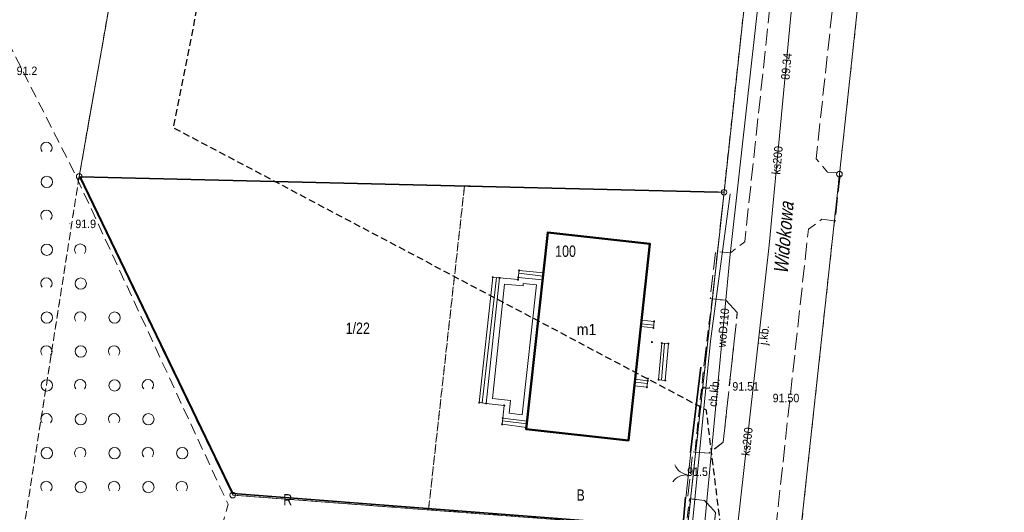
# Model space of a CAD drawing. Header units: metres. Extents: x 6540907 to 6541833, y 5893434 to 5894895.
# Tile 34 of 256: x 6541170 to 6541257, y 5893508 to 5893552. Entities that reach past the tile are written whole.
import ezdxf
from ezdxf.enums import TextEntityAlignment as Align

# ---------------------------------------------------------------- set-up
doc = ezdxf.new("R2010")
doc.units = ezdxf.units.M
doc.header["$MEASUREMENT"] = 0
for name, pattern in [('1.0_0.5', [1.5, 1, -0.5]), ('1.5_0.5', [2, 1.5, -0.5]), ('2', [0.9, 0.6, -0.3]), ('219-500', [0, 0]), ('egug-500', [1, 0.5, -0.5]), ('otob_500', [0, 0])]:
    doc.linetypes.add(name, pattern=pattern)
doc.layers.get('0').update_dxf_attribs({"color": 2, "linetype": 'CONTINUOUS', "lineweight": 5})
for name, color, linetype, lineweight in [('202-punkt graniczny', 251, 'CONTINUOUS', 9), ('210-oznaczenie konturu użytku gruntowego', 251, 'CONTINUOUS', 9), ('211-numer działki ewidencyjnej', 156, 'CONTINUOUS', 9), ('218-kontur użytku gruntowego', 251, 'CONTINUOUS', 9), ('219-działka ewidencyjna', 152, 'CONTINUOUS', 18), ('312-budynek ewidencyjny', 251, 'CONTINUOUS', 9), ('312-oznaczenie budynku ewidencyjnego', 251, 'CONTINUOUS', 9), ('312-oznaczenie budynku ewidencyjnego-Atr117', 251, 'CONTINUOUS', 9), ('352-schody', 251, 'CONTINUOUS', 9), ('354-Taras weranda', 251, 'CONTINUOUS', 9), ('994-Nazwa ulicy', 251, 'CONTINUOUS', 9), ('brama', 251, 'CONTINUOUS', 9), ('chodnik', 251, 'CONTINUOUS', 9), ('chodnik-Atr17', 251, 'CONTINUOUS', 9), ('jezdnia', 251, 'CONTINUOUS', 9), ('jezdnia-Atr17', 251, 'CONTINUOUS', 9), ('ogrodzenie trwałe', 251, 'CONTINUOUS', 9), ('pikieta naturalna', 251, 'CONTINUOUS', 9), ('pikieta naturalna-Atr2', 251, 'CONTINUOUS', 9), ('pikieta sztuczna', 251, 'CONTINUOUS', 9), ('pikieta sztuczna-Atr2', 251, 'CONTINUOUS', 9), ('przewód kanalizacyjny', 251, 'CONTINUOUS', 9), ('przewód kanalizacyjny-Atr1', 251, 'CONTINUOUS', 9), ('przewód telekomunikacyjny podziemny', 251, 'CONTINUOUS', 9), ('przewód telekomunikacyjny podziemny-Atr1', 251, 'CONTINUOUS', 9), ('przewód wodociągowy', 251, 'CONTINUOUS', 9), ('przewód wodociągowy-Atr1', 251, 'CONTINUOUS', 9), ('Punkt budynku', 251, 'CONTINUOUS', 9), ('rzędna', 251, 'CONTINUOUS', 9), ('rzędna-Atr2', 251, 'CONTINUOUS', 9), ('zadrzewienie  zakrzewienie', 252, 'CONTINUOUS', 15), ('Zakres', 252, 'CONTINUOUS', 15)]:
    doc.layers.add(name, color=color, linetype=linetype, lineweight=lineweight)
doc.styles.get("Standard").update_dxf_attribs({"font": 'Arial', "width": 0.75})
doc.linetypes.add('902-500', pattern='A,3.75,0,[1,ksztalty.shx,S=0.5,R=0,X=0,Y=0],3.75', length=7.5)

# ---------------------------------------------------------------- blocks, each defined once
blk = doc.blocks.new('PUNKTBUD')
at = {"color": 0}
blk.add_circle((0, 0), 0.045, dxfattribs=at)
blk = doc.blocks.new('202')
at = {"color": 0, "linetype": 'Continuous', "lineweight": 0}
blk.add_circle((0, 0), 0.25, dxfattribs=at)
blk = doc.blocks.new('PW01')
at = {"linetype": 'Continuous', "lineweight": 13}
h = blk.add_hatch(color=0, dxfattribs=at)
edge = h.paths.add_edge_path()
edge.add_arc((0, 0), 0.045, 0, 360)
blk = doc.blocks.new('OK02')
at = {"color": 0, "linetype": 'Continuous', "lineweight": 0}
for centre, start, end in [((-1.5, 0), 0, 60), ((1.5, 0), 120, 180)]:
    blk.add_arc(centre, 1.5, start, end, dxfattribs=at)
blk = doc.blocks.new('OTZK1')
at = {"color": 0, "linetype": 'Continuous'}
blk.add_circle((0, 0), 0.5, dxfattribs=at)
blk = doc.blocks.new('OTZK2')
at = {"color": 0, "linetype": 'Continuous'}
blk.add_arc((0, 0), 0.5, 318.85, 221.162, dxfattribs=at)

msp = doc.modelspace()

# ---------------------------------------------------------------- linework, layer by layer
at = {"layer": '218-kontur użytku gruntowego', "linetype": 'egug-500', "lineweight": 18, "flags": 128}
for points in [[(6541174.97, 5893538.163), (6541181.23, 5893573.573)], [(6541181.23, 5893573.573), (6541174.97, 5893538.163)], [(6541234.6, 5893559.723), (6541232.1, 5893536.753)], [(6541232.1, 5893536.753), (6541234.6, 5893559.723)], [(6541242.33, 5893538.353), (6541244.68, 5893559.933)], [(6541238.8, 5893505.843), (6541242.33, 5893538.353)], [(6541169.73, 5893504.853), (6541174.97, 5893538.163)], [(6541174.97, 5893538.163), (6541169.73, 5893504.853)], [(6541188.57, 5893509.963), (6541174.97, 5893538.163)], [(6541174.97, 5893538.163), (6541188.57, 5893509.963)], [(6541209.11, 5893537.323), (6541205.92, 5893508.653)], [(6541205.92, 5893508.653), (6541209.11, 5893537.323)], [(6541232.1, 5893536.753), (6541209.11, 5893537.323)], [(6541209.11, 5893537.323), (6541232.1, 5893536.753)], [(6541232.1, 5893536.753), (6541228.85, 5893506.923)], [(6541228.85, 5893506.923), (6541232.1, 5893536.753)], [(6541205.92, 5893508.653), (6541188.57, 5893509.963)], [(6541188.57, 5893509.963), (6541205.92, 5893508.653)], [(6541228.85, 5893506.923), (6541205.92, 5893508.653)], [(6541205.92, 5893508.653), (6541228.85, 5893506.923)]]:
    msp.add_lwpolyline(points, dxfattribs=at)
at = {"layer": '219-działka ewidencyjna', "linetype": '219-500', "lineweight": 18, "flags": 128}
for points in [[(6541181.23, 5893573.573), (6541174.97, 5893538.163)], [(6541234.6, 5893559.723), (6541232.1, 5893536.753)], [(6541244.68, 5893559.933), (6541242.33, 5893538.353)], [(6541242.33, 5893538.353), (6541238.8, 5893505.843)], [(6541232.1, 5893536.753), (6541174.97, 5893538.163)], [(6541188.57, 5893509.963), (6541174.97, 5893538.163)], [(6541232.1, 5893536.753), (6541228.85, 5893506.923)], [(6541228.85, 5893506.923), (6541188.57, 5893509.963)]]:
    msp.add_lwpolyline(points, dxfattribs=at)
at = {"layer": '312-budynek ewidencyjny', "linetype": 'Continuous', "lineweight": 50, "flags": 128}
for points in [[(6541214.58, 5893515.793), (6541216.49, 5893533.193)], [(6541216.49, 5893533.193), (6541225.54, 5893532.183)], [(6541225.54, 5893532.183), (6541223.63, 5893514.793)], [(6541223.63, 5893514.793), (6541214.58, 5893515.793)]]:
    msp.add_lwpolyline(points, dxfattribs=at)
at = {"layer": '352-schody', "linetype": 'Continuous', "lineweight": 18, "flags": 128}
for points in [[(6541213.95, 5893529.833), (6541213.87, 5893529.223), (6541216.03, 5893529.013), (6541216.1, 5893529.613)], [(6541213.95, 5893529.833), (6541213.87, 5893529.223), (6541216.03, 5893529.013), (6541216.1, 5893529.613)], [(6541210.42, 5893518.143), (6541211.03, 5893518.073), (6541212.21, 5893529.173), (6541211.61, 5893529.233)], [(6541210.42, 5893518.143), (6541211.03, 5893518.073), (6541212.21, 5893529.173), (6541211.61, 5893529.233)], [(6541224.8, 5893525.443), (6541225.91, 5893525.333), (6541225.85, 5893524.753), (6541224.74, 5893524.863)], [(6541224.8, 5893525.443), (6541225.91, 5893525.333), (6541225.85, 5893524.753), (6541224.74, 5893524.863)], [(6541226.58, 5893523.413), (6541227.18, 5893523.363), (6541226.9, 5893520.103), (6541226.3, 5893520.163)], [(6541226.58, 5893523.413), (6541227.18, 5893523.363), (6541226.9, 5893520.103), (6541226.3, 5893520.163)], [(6541224.22, 5893520.203), (6541225.34, 5893520.073), (6541225.27, 5893519.503), (6541224.16, 5893519.633)], [(6541224.22, 5893520.203), (6541225.34, 5893520.073), (6541225.27, 5893519.503), (6541224.16, 5893519.633)], [(6541212.5, 5893516.773), (6541214.66, 5893516.493), (6541214.6, 5893515.943), (6541212.44, 5893516.223)], [(6541212.5, 5893516.773), (6541214.66, 5893516.493), (6541214.6, 5893515.943), (6541212.44, 5893516.223)]]:
    msp.add_lwpolyline(points, close=True, dxfattribs=at)
for points in [[(6541213.917, 5893529.584), (6541216.067, 5893529.334)], [(6541210.667, 5893518.115), (6541211.939, 5893529.2)], [(6541225.875, 5893524.997), (6541224.766, 5893525.112)], [(6541226.557, 5893520.137), (6541226.828, 5893523.392)], [(6541224.194, 5893519.954), (6541225.311, 5893519.837)], [(6541212.473, 5893516.528), (6541214.634, 5893516.253)]]:
    msp.add_lwpolyline(points, dxfattribs=at)
at = {"layer": '354-Taras weranda', "color": 0, "lineweight": 18}
for p, q in [((6541211.03, 5893518.073), (6541212.21, 5893529.173)), ((6541212.21, 5893529.173), (6541213.85, 5893529.023)), ((6541213.85, 5893529.023), (6541213.87, 5893529.223)), ((6541213.87, 5893529.223), (6541216.03, 5893529.013)), ((6541214.298, 5893528.48), (6541214.318, 5893528.677)), ((6541214.318, 5893528.677), (6541215.478, 5893528.565)), ((6541216.03, 5893529.013), (6541214.66, 5893516.493)), ((6541211.58, 5893518.515), (6541212.655, 5893528.63)), ((6541212.655, 5893528.63), (6541214.298, 5893528.48)), ((6541215.478, 5893528.565), (6541214.219, 5893517.054)), ((6541213.184, 5893518.334), (6541211.58, 5893518.515)), ((6541213.053, 5893517.205), (6541213.184, 5893518.334)), ((6541212.63, 5893517.893), (6541211.03, 5893518.073)), ((6541212.5, 5893516.773), (6541212.63, 5893517.893)), ((6541214.66, 5893516.493), (6541212.5, 5893516.773)), ((6541214.219, 5893517.054), (6541213.053, 5893517.205))]:
    msp.add_line(p, q, dxfattribs=at)
at = {"layer": 'brama', "linetype": 'otob_500', "lineweight": 18, "flags": 128}
msp.add_lwpolyline([(6541228.71, 5893509.703), (6541229.17, 5893513.773)], dxfattribs=at)
at = {"layer": 'chodnik', "linetype": '1.0_0.5', "lineweight": 18, "flags": 128}
for points in [[(6541230.42, 5893522.353), (6541229.52, 5893513.773), (6541230.79, 5893513.673), (6541232.03, 5893514.633), (6541233.28, 5893526.123), (6541232.26, 5893527.193), (6541231.06, 5893527.323)], [(6541228.38, 5893503.823), (6541217.15, 5893495.253), (6541210.23, 5893494.623), (6541210.46, 5893492.613), (6541211.95, 5893490.133), (6541217.09, 5893490.583), (6541219.21, 5893490.693), (6541223.89, 5893491.373), (6541227.62, 5893493.353), (6541229.31, 5893496.013), (6541230.42, 5893499.893), (6541230.85, 5893503.613), (6541231.36, 5893508.413), (6541230.37, 5893509.493), (6541229.04, 5893509.633)]]:
    msp.add_lwpolyline(points, close=True, dxfattribs=at)
at = {"layer": 'jezdnia', "linetype": '1.5_0.5', "lineweight": 18, "flags": 128}
for points in [[(6541252.14, 5893566.273), (6541251.57, 5893566.973), (6541251.75, 5893568.533), (6541252.51, 5893569.103), (6541253.83, 5893581.033), (6541255.09, 5893581.943), (6541256.13, 5893581.833), (6541256.54, 5893585.363), (6541254.3, 5893585.573), (6541254.32, 5893585.823), (6541244.44, 5893593.693), (6541243.77, 5893594.063), (6541242.99, 5893594.113), (6541242.3, 5893593.893), (6541241.53, 5893594.753), (6541241.06, 5893595.603), (6541240.95, 5893595.773), (6541237.44, 5893593.743), (6541237.54, 5893593.593), (6541237.95, 5893592.843), (6541237.72, 5893591.453), (6541230.87, 5893587.723), (6541229.94, 5893579.563), (6541228.71, 5893578.643), (6541227.85, 5893578.713), (6541227.7, 5893578.733), (6541227.31, 5893575.173), (6541227.47, 5893575.153), (6541228.29, 5893575.063), (6541229.3, 5893573.833), (6541228.96, 5893570.613), (6541236.96, 5893560.523), (6541233.94, 5893532.383), (6541232.68, 5893531.403), (6541231.56, 5893531.513), (6541231.36, 5893531.543), (6541230.88, 5893527.353), (6541231.06, 5893527.323), (6541232.26, 5893527.193), (6541233.28, 5893526.123), (6541232.03, 5893514.633), (6541230.79, 5893513.673), (6541229.52, 5893513.773), (6541229.34, 5893513.803), (6541228.88, 5893509.693), (6541229.04, 5893509.633), (6541230.37, 5893509.493), (6541231.36, 5893508.413), (6541230.85, 5893503.613), (6541230.42, 5893499.893), (6541229.31, 5893496.013), (6541227.62, 5893493.353), (6541223.89, 5893491.373), (6541219.21, 5893490.693), (6541218.57, 5893484.053), (6541228.82, 5893483.893), (6541234.58, 5893483.333), (6541240.93, 5893482.263), (6541247.64, 5893480.413), (6541255.1, 5893477.923), (6541263.31, 5893474.133), (6541266.58, 5893472.283), (6541276.41, 5893465.803), (6541278.26, 5893463.813), (6541279.37, 5893460.603), (6541279.4, 5893456.983), (6541278.1, 5893453.653), (6541276.23, 5893451.413), (6541280.38, 5893447.843), (6541283.02, 5893450.963), (6541285.89, 5893453.153), (6541289.7, 5893454.343), (6541293.72, 5893453.823), (6541295.78, 5893452.923), (6541298.18, 5893451.483), (6541306.06, 5893446.083), (6541322.147, 5893435.053)], [(6541332.686, 5893435.053), (6541301.62, 5893456.323), (6541298.45, 5893459.433), (6541296.85, 5893462.743), (6541297.05, 5893467.243), (6541298.87, 5893470.883), (6541302.53, 5893475.863), (6541306.03, 5893480.643), (6541307.53, 5893480.823), (6541308.19, 5893480.353), (6541310.66, 5893483.713), (6541310, 5893484.163), (6541309.75, 5893485.623), (6541316.92, 5893495.373), (6541330.45, 5893513.713), (6541332.05, 5893513.913), (6541332.88, 5893513.333), (6541335.33, 5893516.663), (6541334.53, 5893517.253), (6541334.26, 5893518.883), (6541344.86, 5893533.293), (6541346.5, 5893533.523), (6541347.33, 5893532.923), (6541349.78, 5893536.223), (6541348.93, 5893536.813), (6541348.67, 5893538.423), (6541354.2, 5893545.923), (6541355.83, 5893546.133), (6541356.67, 5893545.533), (6541356.98, 5893545.433), (6541359.17, 5893548.393), (6541358.97, 5893548.693), (6541358.16, 5893549.283), (6541357.88, 5893550.873), (6541362.19, 5893556.703), (6541374.17, 5893560.133), (6541381.17, 5893569.573), (6541376.33, 5893580.303), (6541362.71, 5893579.033), (6541350.01, 5893561.783), (6541350.05, 5893549.493), (6541339.45, 5893535.113), (6541337.85, 5893534.913), (6541337.01, 5893535.493), (6541334.68, 5893532.343), (6541335.45, 5893531.763), (6541335.8, 5893530.193), (6541317.36, 5893505.183), (6541311.98, 5893497.813), (6541298.08, 5893479.023), (6541297.12, 5893477.693), (6541294.37, 5893474.013), (6541291.53, 5893471.123), (6541287.56, 5893469.513), (6541282.76, 5893469.903), (6541279.28, 5893471.843), (6541270.64, 5893477.523), (6541262.12, 5893482.063), (6541251.98, 5893485.983), (6541243.34, 5893488.523), (6541239.78, 5893490.413), (6541236.87, 5893493.863), (6541235.88, 5893499.143), (6541236.6, 5893506.193), (6541239.58, 5893533.503), (6541240.78, 5893534.363), (6541241.64, 5893534.253), (6541241.94, 5893534.183), (6541242.4, 5893538.443), (6541242.18, 5893538.453), (6541241.26, 5893538.533), (6541240.26, 5893539.713), (6541241.69, 5893552.873), (6541242.94, 5893553.853), (6541243.85, 5893553.783), (6541244.37, 5893558.033), (6541244.49, 5893558.023), (6541244.37, 5893558.033), (6541243.39, 5893558.163), (6541242.37, 5893559.373), (6541242.59, 5893561.663), (6541246.72, 5893564.763), (6541248.29, 5893564.523), (6541248.96, 5893563.693), (6541252.14, 5893566.273)]]:
    msp.add_lwpolyline(points, dxfattribs=at)
at = {"layer": 'ogrodzenie trwałe', "linetype": '902-500', "lineweight": 35, "flags": 128}
for points in [[(6541175.07, 5893538.133), (6541188.59, 5893510.093), (6541228.45, 5893507.033), (6541228.7, 5893509.763)], [(6541175.07, 5893538.133), (6541231.59, 5893536.763)], [(6541230.04, 5893521.293), (6541229.14, 5893513.723)]]:
    msp.add_lwpolyline(points, dxfattribs=at)
at = {"layer": 'przewód kanalizacyjny', "linetype": 'Continuous', "lineweight": 18, "flags": 128}
msp.add_lwpolyline([(6541231.53, 5893491.603), (6541231.6, 5893492.193), (6541236.11, 5893532.083), (6541237.47, 5893546.433), (6541238.92, 5893561.813), (6541240.9, 5893582.693)], dxfattribs=at)
at = {"layer": 'przewód telekomunikacyjny podziemny', "linetype": 'Continuous', "lineweight": 18, "flags": 128}
msp.add_lwpolyline([(6541232.66, 5893536.603), (6541230.89, 5893523.583), (6541229.21, 5893506.623), (6541228.51, 5893503.303)], dxfattribs=at)
at = {"layer": 'przewód wodociągowy', "linetype": 'Continuous', "lineweight": 18, "flags": 128}
msp.add_lwpolyline([(6541230.1, 5893504.473), (6541232.63, 5893530.983), (6541235.9, 5893560.343), (6541236.44, 5893562.843), (6541228.92, 5893572.203), (6541229.99, 5893584.773), (6541230.06, 5893585.273), (6541230.26, 5893585.863), (6541230.29, 5893586.203), (6541230.39, 5893586.953), (6541230.42, 5893587.233)], dxfattribs=at)
at = {"layer": 'zadrzewienie  zakrzewienie', "linetype": '1.0_0.5', "lineweight": 18, "flags": 128}
msp.add_lwpolyline([(6541104.02, 5893552.673), (6541104.39, 5893551.623), (6541124.11, 5893536.253), (6541143.83, 5893520.893), (6541150.13, 5893515.973), (6541159.93, 5893495.653), (6541136.02, 5893463.583), (6541142.3, 5893463.803), (6541149.96, 5893469.813), (6541156.44, 5893475.073), (6541161.61, 5893478.213), (6541163.77, 5893489.103), (6541175.16, 5893486.673), (6541184.75, 5893496.513), (6541188.16, 5893509.143), (6541174.58, 5893538.423), (6541157.29, 5893572.463), (6541109.14, 5893573.173), (6541113.54, 5893567.173)], close=True, dxfattribs=at)
at = {"layer": 'Zakres', "linetype": '2', "lineweight": 25, "flags": 128}
msp.add_lwpolyline([(6540930.81, 5893582.593), (6540952.62, 5893547.953), (6541020.61, 5893593.493), (6541060.25, 5893600.483), (6541133.37, 5893522.233), (6541132.66, 5893437.243), (6541235.67, 5893475.793), (6541230.54, 5893517.483), (6541183.33, 5893542.453), (6541196.93, 5893611.193), (6541212.33, 5893616.963), (6541232.27, 5893624.283), (6541273.87, 5893613.183), (6541300.52, 5893614.983), (6541358.25, 5893602.793), (6541525.85, 5893511.003), (6541649.47, 5893497.043), (6541682.61, 5893534.081)], dxfattribs=at)

# ---------------------------------------------------------------- block references
at = {"layer": '202-punkt graniczny', "linetype": 'Continuous', "lineweight": 18}
for p in [(6541174.97, 5893538.163), (6541242.33, 5893538.353), (6541232.1, 5893536.753), (6541188.57, 5893509.963)]:
    msp.add_blockref('202', p, dxfattribs=at)
at = {"layer": 'brama', "linetype": 'Continuous', "lineweight": 18, "rotation": 83.55199999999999}
msp.add_blockref('OK02', (6541228.94, 5893511.738), dxfattribs=at)
at = {"layer": 'pikieta naturalna', "linetype": 'Continuous', "lineweight": 13}
for p in [(6541174.14, 5893533.973), (6541228.84, 5893511.653)]:
    msp.add_blockref('PW01', p, dxfattribs=at)
at = {"layer": 'pikieta sztuczna', "linetype": 'Continuous', "lineweight": 13}
for p in [(6541232.6, 5893519.743), (6541238, 5893519.153)]:
    msp.add_blockref('PW01', p, dxfattribs=at)
at = {"layer": 'Punkt budynku', "linetype": 'Continuous', "lineweight": 18}
for p in [(6541216.49, 5893533.193), (6541225.54, 5893532.183), (6541213.95, 5893529.833), (6541216.1, 5893529.613), (6541211.61, 5893529.233), (6541212.21, 5893529.173), (6541213.85, 5893529.023), (6541213.87, 5893529.223), (6541216.03, 5893529.013), (6541224.8, 5893525.443), (6541225.91, 5893525.333), (6541224.74, 5893524.863), (6541225.85, 5893524.753), (6541225.72, 5893523.493), (6541226.58, 5893523.413), (6541227.18, 5893523.363), (6541224.22, 5893520.203), (6541225.34, 5893520.073), (6541225.36, 5893520.263), (6541226.3, 5893520.163), (6541226.9, 5893520.103), (6541224.16, 5893519.633), (6541225.27, 5893519.503), (6541210.42, 5893518.143), (6541211.03, 5893518.073), (6541212.63, 5893517.893), (6541212.5, 5893516.773), (6541214.66, 5893516.493), (6541212.44, 5893516.223), (6541214.58, 5893515.793), (6541214.6, 5893515.943), (6541223.63, 5893514.793)]:
    msp.add_blockref('PUNKTBUD', p, dxfattribs=at)
at = {"layer": 'rzędna', "linetype": 'Continuous', "lineweight": 18}
msp.add_blockref('PW01', (6541237.47, 5893546.433), dxfattribs=at)
at = {"layer": 'zadrzewienie  zakrzewienie', "linetype": 'Continuous', "lineweight": 18}
for name, p in [('OTZK2', (6541172.064, 5893540.68)), ('OTZK1', (6541172.106, 5893537.669)), ('OTZK2', (6541172.064, 5893534.68)), ('OTZK1', (6541172.106, 5893531.669)), ('OTZK2', (6541175.064, 5893531.68)), ('OTZK2', (6541172.064, 5893528.68)), ('OTZK1', (6541175.106, 5893528.669)), ('OTZK1', (6541172.106, 5893525.669)), ('OTZK2', (6541175.064, 5893525.68)), ('OTZK1', (6541178.106, 5893525.669)), ('OTZK2', (6541172.064, 5893522.68)), ('OTZK1', (6541175.106, 5893522.669)), ('OTZK2', (6541178.064, 5893522.68)), ('OTZK1', (6541172.106, 5893519.669)), ('OTZK2', (6541175.064, 5893519.68)), ('OTZK1', (6541178.106, 5893519.669)), ('OTZK2', (6541181.064, 5893519.68)), ('OTZK2', (6541172.064, 5893516.68)), ('OTZK1', (6541175.106, 5893516.669)), ('OTZK2', (6541178.064, 5893516.68)), ('OTZK1', (6541181.106, 5893516.669)), ('OTZK1', (6541172.106, 5893513.669)), ('OTZK2', (6541175.064, 5893513.68)), ('OTZK1', (6541178.106, 5893513.669)), ('OTZK2', (6541181.064, 5893513.68)), ('OTZK1', (6541184.106, 5893513.669)), ('OTZK2', (6541172.064, 5893510.68)), ('OTZK2', (6541178.064, 5893510.68)), ('OTZK2', (6541184.064, 5893510.68)), ('OTZK1', (6541175.106, 5893510.669)), ('OTZK1', (6541181.106, 5893510.669))]:
    msp.add_blockref(name, p, dxfattribs=at)

# ---------------------------------------------------------------- texts
at = {"layer": '210-oznaczenie konturu użytku gruntowego', "linetype": 'Continuous', "lineweight": 18, "width": 0.79}
for s, p in [('B', (6541219.03, 5893509.463)), ('R', (6541193.05, 5893509.043))]:
    msp.add_text(s, height=1, dxfattribs=at).set_placement(p)
at = {"layer": '211-numer działki ewidencyjnej', "linetype": 'Continuous', "lineweight": 18, "width": 0.79}
msp.add_text('1/22', height=1, dxfattribs=at).set_placement((6541198.58, 5893525.223), align=Align.TOP_LEFT)
at = {"layer": '312-oznaczenie budynku ewidencyjnego', "linetype": 'Continuous', "lineweight": 18, "width": 0.79}
msp.add_text('100', height=1, dxfattribs=at).set_placement((6541217.14, 5893531.043))
at = {"layer": '312-oznaczenie budynku ewidencyjnego-Atr117', "width": 0.9}
msp.add_text('m1', height=1, dxfattribs=at).set_placement((6541219.92, 5893524.613), align=Align.MIDDLE_CENTER)
at = {"layer": '994-Nazwa ulicy', "linetype": 'Continuous', "lineweight": 25, "oblique": 15, "width": 0.79}
msp.add_text('Widokowa', height=1.25, rotation=85.159, dxfattribs=at).set_placement((6541237.74, 5893529.473))
at = {"layer": 'chodnik-Atr17', "width": 0.9}
msp.add_text('ch.kb.', height=0.75, rotation=83.791, dxfattribs=at).set_placement((6541231.45, 5893517.743))
at = {"layer": 'jezdnia-Atr17', "width": 0.9}
msp.add_text('j.kb.', height=0.75, rotation=83.773, dxfattribs=at).set_placement((6541235.91, 5893523.213))
msp.add_text('j.kb.', height=0.75, rotation=83.773, dxfattribs=at).set_placement((6541235.91, 5893523.213))
at = {"layer": 'pikieta naturalna-Atr2', "width": 0.9}
for s, p in [('91.2', (6541169.43, 5893547.123)), ('91.9', (6541174.63, 5893533.583)), ('91.5', (6541228.84, 5893511.653))]:
    msp.add_text(s, height=0.75, dxfattribs=at).set_placement(p)
at = {"layer": 'pikieta sztuczna-Atr2', "width": 0.9}
for s, p in [('91.51', (6541232.84, 5893519.203)), ('91.50', (6541236.41, 5893518.173))]:
    msp.add_text(s, height=0.75, dxfattribs=at).set_placement(p)
at = {"layer": 'przewód kanalizacyjny-Atr1', "width": 0.9}
for rotation, p in [(84.586, (6541236.7, 5893538.333)), (83.549, (6541234, 5893513.453))]:
    msp.add_text('ks200', height=0.75, rotation=rotation, dxfattribs=at).set_placement(p, align=Align.MIDDLE_LEFT)
at = {"layer": 'przewód telekomunikacyjny podziemny-Atr1', "width": 0.9}
msp.add_text('t', height=0.75, rotation=84.343, dxfattribs=at).set_placement((6541230.47, 5893519.323), align=Align.MIDDLE_LEFT)
at = {"layer": 'przewód wodociągowy-Atr1', "width": 0.9}
msp.add_text('woD110', height=0.75, rotation=84.548, dxfattribs=at).set_placement((6541231.87, 5893523.043), align=Align.MIDDLE_LEFT)
at = {"layer": 'rzędna-Atr2', "width": 0.9}
msp.add_text('89.34', height=0.75, rotation=84.614, dxfattribs=at).set_placement((6541237.89, 5893546.683))

doc.saveas('drawing.dxf')
